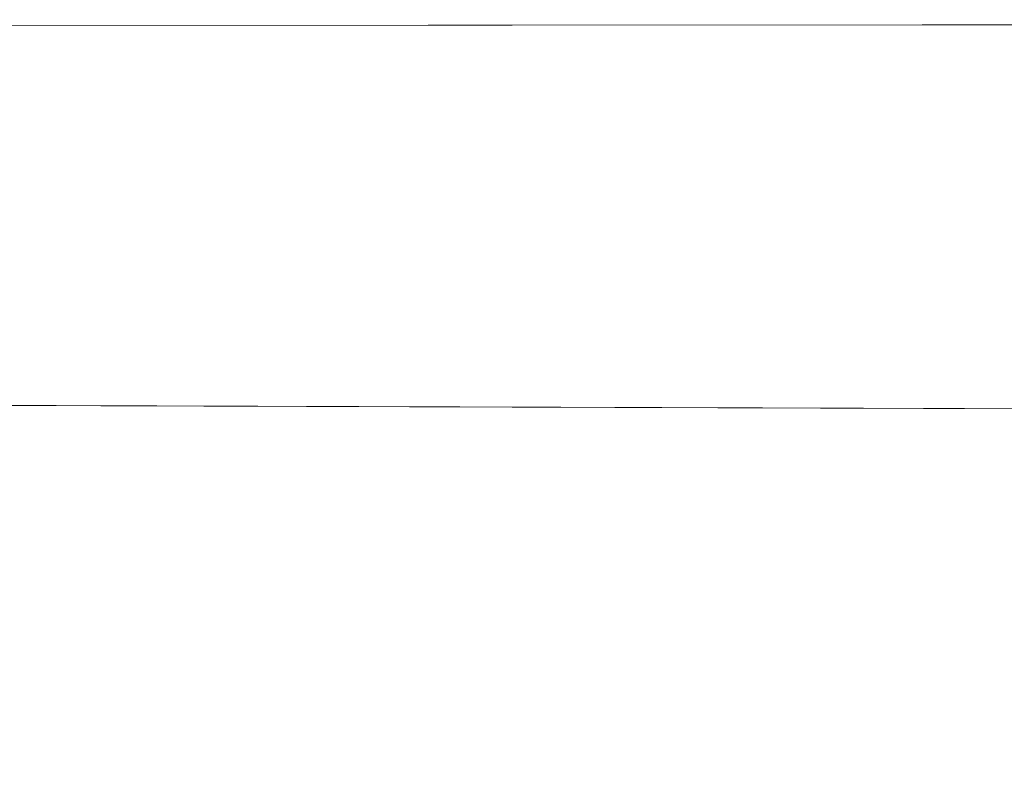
# Model space of a CAD drawing. Header units: millimetres. Extents: x 74467 to 235410, y -65 to 114857.
# Tile 125 of 256: x 91147 to 97268, y 110081 to 114738. Entities that reach past the tile are written whole.
import ezdxf

# ---------------------------------------------------------------- set-up
doc = ezdxf.new("R2010")
doc.units = ezdxf.units.MM
doc.header["$MEASUREMENT"] = 0
doc.linetypes.add('Wipeout_Contour', pattern=[1000, 0, -1000])
doc.layers.add('00 Kunstikonkursi LÜ jaoks asendi 2D', color=7, linetype='Continuous')

msp = doc.modelspace()

# ---------------------------------------------------------------- linework, layer by layer
at = {"layer": '00 Kunstikonkursi LÜ jaoks asendi 2D', "color": 7, "linetype": 'Continuous', "lineweight": 15, "flags": 128}
msp.add_lwpolyline([(89488.2, 112343.2), (88060.9, 109351.8), (142830.8, 109168), (142828.4, 112168)], close=True, dxfattribs=at)
at = {"layer": '00 Kunstikonkursi LÜ jaoks asendi 2D', "color": 7, "linetype": 'Continuous', "lineweight": 13, "flags": 128}
msp.add_lwpolyline([(89488.2, 112343.2), (88060.9, 109351.8), (142830.8, 109168), (142828.4, 112168)], close=True, dxfattribs=at)
msp.add_lwpolyline([(89488.2, 112343.2), (88060.9, 109351.8), (142830.8, 109168), (142828.4, 112168)], close=True, dxfattribs=at)
msp.add_lwpolyline([(89488.2, 112343.2), (88060.9, 109351.8), (142830.8, 109168), (142828.4, 112168)], close=True, dxfattribs=at)

# ---------------------------------------------------------------- next in the draw order: wipeouts: each hides what was drawn before it
at = {"color": 254, "linetype": 'Wipeout_Contour', "lineweight": 0, "ltscale": 654617.983006}
msp.add_wipeout([(90613.8, 114702.2), (89488.2, 112343.2), (142828.4, 112168), (142826.3, 114737.9)], dxfattribs=at).dxf.layer = '00 Kunstikonkursi LÜ jaoks asendi 2D'

# ---------------------------------------------------------------- next in the draw order: linework, layer by layer
at = {"layer": '00 Kunstikonkursi LÜ jaoks asendi 2D', "color": 63, "linetype": 'Continuous', "lineweight": 13, "true_color": 0xbcc992}
for p, q in [((142826.3, 114737.9), (90613.8, 114702.2)), ((89488.2, 112343.2), (142828.4, 112168))]:
    msp.add_line(p, q, dxfattribs=at)
at = {"layer": '00 Kunstikonkursi LÜ jaoks asendi 2D', "color": 7, "linetype": 'Continuous', "lineweight": 13, "flags": 128}
msp.add_lwpolyline([(90613.8, 114702.2), (89488.2, 112343.2), (142828.4, 112168), (142826.3, 114737.9)], close=True, dxfattribs=at)
msp.add_lwpolyline([(90613.8, 114702.2), (89488.2, 112343.2), (142828.4, 112168), (142826.3, 114737.9)], close=True, dxfattribs=at)
msp.add_lwpolyline([(90613.8, 114702.2), (89488.2, 112343.2), (142828.4, 112168), (142826.3, 114737.9)], close=True, dxfattribs=at)
msp.add_lwpolyline([(90613.8, 114702.2), (89488.2, 112343.2), (142828.4, 112168), (142826.3, 114737.9)], close=True, dxfattribs=at)

doc.saveas('drawing.dxf')
